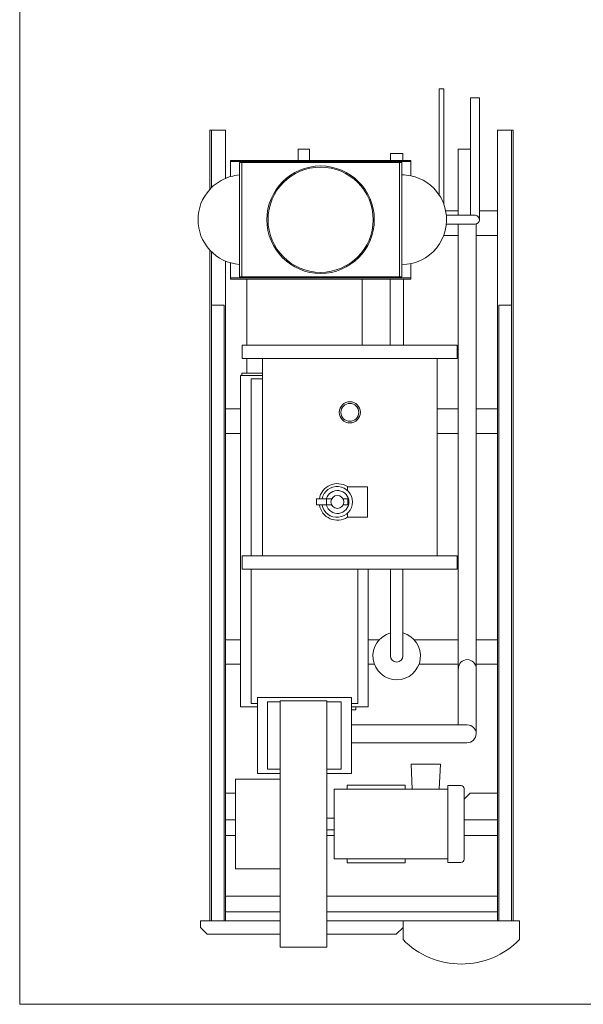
# Model space of a CAD drawing. Header units: metres. Extents: x 9 to 159, y -27 to 58.
# Tile 35 of 46: x 145.36 to 146.96, y -0.12 to 2.67. Entities that reach past the tile are written whole.
import ezdxf

# ---------------------------------------------------------------- set-up
doc = ezdxf.new("R2010")
doc.units = ezdxf.units.M
for name, color, linetype, lineweight in [('A-DETL-THIN', 7, 'Continuous', 15), ('A-GENM', 7, 'Continuous', 5), ('M-EQPM', 7, 'Continuous', 35)]:
    doc.layers.add(name, color=color, linetype=linetype, lineweight=lineweight)

# ---------------------------------------------------------------- blocks, each defined once
blk = doc.blocks.new('Family - ___-2026179-LEGENDA E SIMBOLOS')
at = {"layer": 'A-GENM'}
for p, q in [((-1.1776, 2.4784), (-1.1902, 2.4784)), ((-1.1902, 2.4784), (-1.1902, 2.1766)), ((-1.1776, 2.1517), (-1.1776, 2.4784)), ((-1.0764, 2.453), (-1.1014, 2.453)), ((-1.1014, 2.453), (-1.1014, 2.307)), ((-1.0764, 2.1323), (-1.0764, 2.453)), ((-1.7967, 2.361), (-1.8412, 2.361)), ((-1.8412, 2.361), (-1.8412, 2.1931)), ((-1.8364, 2.361), (-1.8364, 2.198)), ((-1.7967, 2.2243), (-1.7967, 2.361)), ((-0.9807, 2.361), (-1.0252, 2.361)), ((-1.0252, 2.361), (-1.0252, 2.1323)), ((-0.9855, 2.361), (-0.9855, 0.1194)), ((-0.9807, 0.1194), (-0.9807, 2.361)), ((-1.5582, 2.307), (-1.5909, 2.307)), ((-1.5909, 2.307), (-1.5909, 2.2752)), ((-1.5582, 2.2752), (-1.5582, 2.307)), ((-1.2933, 2.2943), (-1.3286, 2.2943)), ((-1.3286, 2.2943), (-1.3286, 2.2752)), ((-1.2933, 2.2752), (-1.2933, 2.2943)), ((-1.1014, 2.307), (-1.1363, 2.307)), ((-1.1363, 2.307), (-1.1363, 2.1323)), ((-1.1018, 2.1197), (-1.1018, 2.307)), ((-1.5909, 2.2752), (-1.7824, 2.2752)), ((-1.7824, 2.2752), (-1.7824, 2.2294)), ((-1.2713, 2.2721), (-1.7824, 2.2721)), ((-1.2962, 2.2689), (-1.757, 2.2689)), ((-1.757, 1.945), (-1.757, 2.2689)), ((-1.7507, 2.2689), (-1.7507, 1.945)), ((-1.5582, 2.2752), (-1.5909, 2.2752)), ((-1.3286, 2.2752), (-1.5582, 2.2752)), ((-1.3286, 2.2752), (-1.2933, 2.2752)), ((-1.303, 1.945), (-1.303, 2.2689)), ((-1.2962, 1.945), (-1.2962, 2.2689)), ((-1.2713, 2.2752), (-1.2933, 2.2752)), ((-1.2713, 2.2317), (-1.2713, 2.2752)), ((-1.172, 2.1324), (-1.1362, 2.1324)), ((-1.1363, 2.1323), (-1.172, 2.1323)), ((-1.1362, 2.1324), (-1.1362, 2.1197)), ((-1.0764, 2.1324), (-1.0764, 2.1071)), ((-1.0252, 2.1323), (-1.0764, 2.1323)), ((-1.0252, 2.1323), (-1.0252, 2.0625)), ((-1.1701, 2.1197), (-1.1018, 2.1197)), ((-1.1701, 2.0944), (-1.0891, 2.0944)), ((-1.1362, 2.0625), (-1.1362, 2.0944)), ((-1.1018, 2.1197), (-1.0904, 2.1197)), ((-1.0855, 2.0949), (-1.0855, 0.6503)), ((-1.1776, 2.0625), (-1.1362, 2.0625)), ((-1.1362, 2.0625), (-1.1362, 0.6749)), ((-1.0855, 2.0625), (-1.0252, 2.0625)), ((-1.0252, 2.0625), (-1.0252, 0.1194)), ((-1.8412, 2.0211), (-1.8412, 0.1194)), ((-1.8364, 2.0162), (-1.8364, 0.1194)), ((-1.7967, 0.1194), (-1.7967, 1.9899)), ((-1.7824, 1.9848), (-1.7824, 1.9387)), ((-1.2713, 1.9825), (-1.2713, 1.9387)), ((-1.7824, 1.9419), (-1.2713, 1.9419)), ((-1.2713, 1.9387), (-1.7824, 1.9387)), ((-1.757, 1.945), (-1.2962, 1.945)), ((-1.7364, 1.9387), (-1.7364, 1.7514)), ((-1.4094, 1.9387), (-1.4094, 1.7514)), ((-1.33, 1.9387), (-1.33, 1.7514)), ((-1.2919, 1.7514), (-1.2919, 1.9387)), ((-1.8364, 1.8648), (-1.8007, 1.8648)), ((-1.8007, 0.1194), (-1.8007, 1.8648)), ((-1.0212, 1.8648), (-0.9855, 1.8648)), ((-1.0212, 0.1194), (-1.0212, 1.8648)), ((-1.7491, 1.7133), (-1.7491, 1.7514)), ((-1.7491, 1.7514), (-1.1395, 1.7514)), ((-1.1395, 1.7514), (-1.1395, 1.7133)), ((-1.1395, 1.7133), (-1.7491, 1.7133)), ((-1.7364, 1.7133), (-1.7364, 1.672)), ((-1.6919, 1.7133), (-1.6919, 1.1545)), ((-1.1964, 1.7133), (-1.1964, 1.1545)), ((-1.7539, 1.6656), (-1.7539, 0.7258)), ((-1.6919, 1.6656), (-1.7539, 1.6656)), ((-1.7507, 1.672), (-1.7507, 1.6656)), ((-1.6919, 1.672), (-1.7507, 1.672)), ((-1.7242, 1.6561), (-1.7242, 1.1545)), ((-1.6919, 1.6561), (-1.7242, 1.6561)), ((-1.7539, 1.5704), (-1.7967, 1.5704)), ((-1.1362, 1.5704), (-1.1964, 1.5704)), ((-1.0855, 1.5704), (-1.0252, 1.5704)), ((-1.7539, 1.5005), (-1.7967, 1.5005)), ((-1.1362, 1.5005), (-1.1964, 1.5005)), ((-1.0252, 1.5005), (-1.0855, 1.5005)), ((-1.4506, 1.3501), (-1.4506, 1.3389)), ((-1.3935, 1.3501), (-1.4506, 1.3501)), ((-1.3935, 1.2636), (-1.3935, 1.3501)), ((-1.5387, 1.3153), (-1.5387, 1.2983)), ((-1.4954, 1.3153), (-1.5387, 1.3153)), ((-1.5101, 1.3153), (-1.5101, 1.2983)), ((-1.463, 1.3153), (-1.4498, 1.3153)), ((-1.4498, 1.3153), (-1.4498, 1.2983)), ((-1.5387, 1.2983), (-1.4954, 1.2983)), ((-1.4498, 1.2983), (-1.463, 1.2983)), ((-1.4506, 1.2636), (-1.4506, 1.2748)), ((-1.3935, 1.2636), (-1.4506, 1.2636)), ((-1.7491, 1.1164), (-1.7491, 1.1545)), ((-1.7491, 1.1545), (-1.1395, 1.1545)), ((-1.1395, 1.1545), (-1.1395, 1.1164)), ((-1.1395, 1.1164), (-1.7491, 1.1164)), ((-1.7242, 0.7354), (-1.7242, 1.1164)), ((-1.4216, 0.7354), (-1.4216, 1.1164)), ((-1.3919, 0.7258), (-1.3919, 1.1164)), ((-1.3286, 0.8705), (-1.3286, 1.1164)), ((-1.2933, 0.8705), (-1.2933, 1.1164)), ((-1.7539, 0.9163), (-1.7967, 0.9163)), ((-1.3919, 0.9163), (-1.3602, 0.9163)), ((-1.2616, 0.9163), (-1.1362, 0.9163)), ((-1.0855, 0.9163), (-1.0252, 0.9163)), ((-1.7539, 0.8465), (-1.7967, 0.8465)), ((-1.3919, 0.8465), (-1.3744, 0.8465)), ((-1.2477, 0.8465), (-1.1362, 0.8465)), ((-1.0855, 0.8465), (-1.0252, 0.8465)), ((-1.7539, 0.7258), (-1.7062, 0.7258)), ((-1.7062, 0.7354), (-1.7242, 0.7354)), ((-1.7062, 0.7528), (-1.7062, 0.5369)), ((-1.4395, 0.7528), (-1.7062, 0.7528)), ((-1.6777, 0.7401), (-1.6777, 0.5496)), ((-1.6414, 0.7401), (-1.6777, 0.7401)), ((-1.6414, 0.7425), (-1.6414, 0.0813)), ((-1.5089, 0.7425), (-1.6414, 0.7425)), ((-1.5089, 0.0813), (-1.5089, 0.7425)), ((-1.5089, 0.7401), (-1.4681, 0.7401)), ((-1.4681, 0.7401), (-1.4681, 0.5496)), ((-1.4395, 0.5369), (-1.4395, 0.7528)), ((-1.4395, 0.7354), (-1.4216, 0.7354)), ((-1.4395, 0.7258), (-1.3919, 0.7258)), ((-1.4268, 0.7179), (-1.4268, 0.7258)), ((-1.4395, 0.7179), (-1.4268, 0.7179)), ((-1.1109, 0.6749), (-1.4395, 0.6749)), ((-1.1117, 0.6241), (-1.4395, 0.6241)), ((-1.2698, 0.5638), (-1.2667, 0.4927)), ((-1.1871, 0.5638), (-1.2698, 0.5638)), ((-1.1902, 0.4927), (-1.1871, 0.5638)), ((-1.7062, 0.5369), (-1.6414, 0.5369)), ((-1.6777, 0.5496), (-1.6414, 0.5496)), ((-1.4681, 0.5496), (-1.5089, 0.5496)), ((-1.5089, 0.5369), (-1.4395, 0.5369)), ((-1.7684, 0.521), (-1.7684, 0.267)), ((-1.6414, 0.521), (-1.7684, 0.521)), ((-1.4518, 0.5036), (-1.4518, 0.4927)), ((-1.2867, 0.5036), (-1.4518, 0.5036)), ((-1.2867, 0.4927), (-1.2867, 0.5036)), ((-1.1664, 0.5027), (-1.1283, 0.5027)), ((-1.1664, 0.4927), (-1.1664, 0.5027)), ((-1.7684, 0.4814), (-1.7967, 0.4814)), ((-1.4883, 0.4927), (-1.1664, 0.4927)), ((-1.4883, 0.2946), (-1.4883, 0.4927)), ((-1.1664, 0.4927), (-1.1664, 0.2946)), ((-1.1198, 0.2936), (-1.1198, 0.4941)), ((-1.103, 0.4814), (-1.1198, 0.4646)), ((-1.0252, 0.4814), (-1.103, 0.4814)), ((-1.7684, 0.4052), (-1.7967, 0.4052)), ((-1.5089, 0.4102), (-1.4883, 0.4102)), ((-1.0252, 0.4052), (-1.1198, 0.4052)), ((-1.4883, 0.3769), (-1.5089, 0.3769)), ((-1.7684, 0.3607), (-1.7967, 0.3607)), ((-1.4883, 0.3607), (-1.5089, 0.3607)), ((-1.0252, 0.3607), (-1.1198, 0.3607)), ((-1.1664, 0.2946), (-1.4883, 0.2946)), ((-1.4518, 0.2836), (-1.4518, 0.2946)), ((-1.2867, 0.2836), (-1.4518, 0.2836)), ((-1.2867, 0.2946), (-1.2867, 0.2836)), ((-1.1664, 0.2946), (-1.1664, 0.2846)), ((-1.1664, 0.2846), (-1.1287, 0.2846)), ((-1.7684, 0.267), (-1.6414, 0.267)), ((-1.6414, 0.1893), (-1.7967, 0.1893)), ((-1.5089, 0.1893), (-1.0252, 0.1893)), ((-1.6414, 0.1448), (-1.7967, 0.1448)), ((-1.0252, 0.1448), (-1.5089, 0.1448)), ((-1.8412, 0.1194), (-1.8678, 0.1194)), ((-1.8678, 0.1194), (-1.8678, 0.1004)), ((-1.6414, 0.1194), (-1.8412, 0.1194)), ((-0.9807, 0.1194), (-1.5089, 0.1194)), ((-1.293, 0.1004), (-1.293, 0.1194)), ((-0.9628, 0.1194), (-0.9807, 0.1194)), ((-0.9628, 0.0659), (-0.9628, 0.1194)), ((-1.8678, 0.1004), (-1.8487, 0.0813)), ((-1.3121, 0.0813), (-1.293, 0.1004)), ((-1.293, 0.1004), (-1.293, 0.066)), ((-1.8487, 0.0813), (-1.6414, 0.0813)), ((-1.6414, 0.0813), (-1.6414, 0.0448)), ((-1.5089, 0.0448), (-1.5089, 0.0813)), ((-1.5089, 0.0813), (-1.3121, 0.0813)), ((-1.6414, 0.0448), (-1.5089, 0.0448))]:
    blk.add_line(p, q, dxfattribs=at)
for centre, radius, start, end in [((-1.7475, 2.1071), 0.1271, 94.2963, 105.9432), ((-1.5269, 2.107), 0.1524, 90, 270), ((-1.5269, 2.107), 0.1492, 90, 270), ((-1.5269, 2.107), 0.1524, 270, 90), ((-1.5269, 2.107), 0.1492, 270, 90), ((-1.2967, 2.1071), 0.1271, 78.4765, 89.8068), ((-1.7475, 2.1071), 0.1271, 112.7714, 137.4471), ((-1.7475, 2.1071), 0.1271, 105.9432, 112.7714), ((-1.2967, 2.1071), 0.1271, 33.1301, 78.4765), ((-1.7475, 2.1071), 0.1271, 137.4471, 222.5529), ((-1.2536, 2.1289), 0.0794, 16.724, 36.9468), ((-1.2967, 2.1071), 0.1271, 11.4361, 20.5406), ((-1.2967, 2.1071), 0.1271, 270.1932, 11.4537), ((-1.0891, 2.1071), 0.0127, 360, 95.9605), ((-1.0891, 2.1071), 0.0127, 270, 0), ((-1.7475, 2.1071), 0.1271, 222.5529, 265.7037), ((-1.4439, 1.5609), 0.03, 90, 270), ((-1.4439, 1.5609), 0.0254, 90, 270), ((-1.4439, 1.5609), 0.03, 270, 90), ((-1.4439, 1.5609), 0.0254, 270, 90), ((-1.4792, 1.3069), 0.0519, 56.5383, 170.6583), ((-1.4801, 1.3069), 0.0435, 191.2731, 168.846), ((-1.4792, 1.3068), 0.0326, 195.0546, 164.9454), ((-1.4792, 1.3069), 0.0183, 90, 270), ((-1.4792, 1.3069), 0.0183, 270, 90), ((-1.4792, 1.3069), 0.0519, 189.4411, 303.4617), ((-1.3109, 0.8702), 0.0675, 105.1606, 74.8394), ((-1.3109, 0.8705), 0.0177, 180, 0), ((-1.1108, 0.8344), 0.0253, 360, 180), ((-1.1109, 0.6495), 0.0254, 0, 90), ((-1.1117, 0.6503), 0.0261, 270, 0), ((-1.1283, 0.4941), 0.00853, 360, 90), ((-1.1287, 0.2936), 0.00898, 270, 0), ((-1.1279, 0.2286), 0.2318, 224.5682, 315.4161)]:
    blk.add_arc(centre, radius, start, end, dxfattribs=at)

msp = doc.modelspace()

# ---------------------------------------------------------------- linework, layer by layer
at = {"layer": 'A-DETL-THIN'}
for q in [(145.3591, 8.6665), (159.2341, -0.1174)]:
    msp.add_line((145.3591, -0.1174), q, dxfattribs=at)

# ---------------------------------------------------------------- block references
at = {"layer": 'M-EQPM', "lineweight": 50}
msp.add_blockref('Family - ___-2026179-LEGENDA E SIMBOLOS', (147.7397, 0), dxfattribs=at)

doc.saveas('drawing.dxf')
